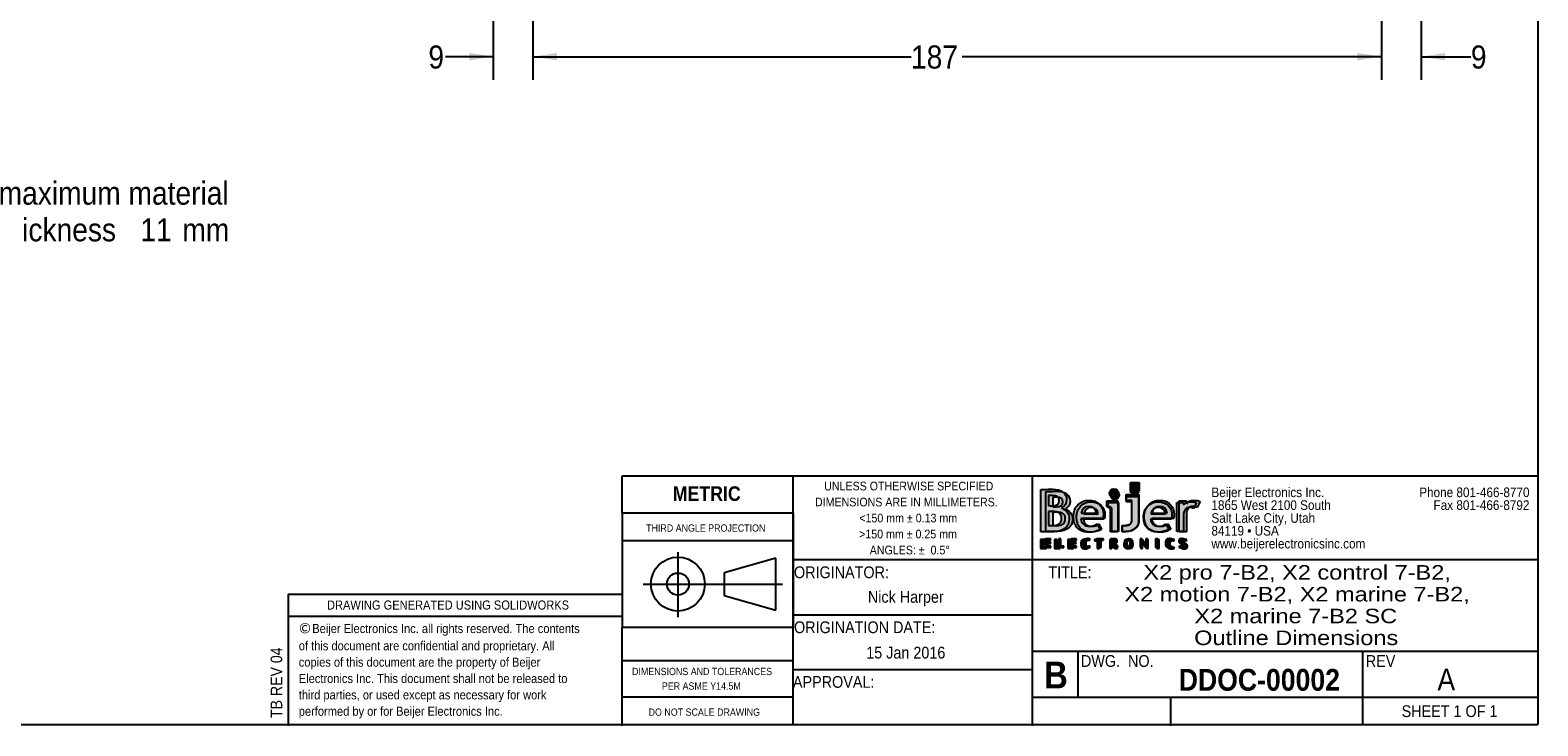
# Model space of a CAD drawing. Extents: x 3 to 428, y 3 to 275.
# Tile 25 of 41: x 220 to 428, y 3 to 99. Entities that reach past the tile are written whole.
import ezdxf

# ---------------------------------------------------------------- set-up
doc = ezdxf.new("R2010")
doc.units = 0
doc.linetypes.add('SLD-SOLID', pattern=[0])
doc.layers.get('0').update_dxf_attribs({"linetype": 'CONTINUOUS'})
for name, color, linetype in [('BORDER', 7, 'SLD-SOLID'), ('CROSSHATCH', 1, 'SLD-SOLID'), ('DIMENSION', 7, 'SLD-SOLID'), ('FORMAT', 7, 'SLD-SOLID'), ('RED', 242, 'SLD-SOLID'), ('TITLEBLOCK', 7, 'SLD-SOLID')]:
    doc.layers.add(name, color=color, linetype=linetype)
doc.styles.add('SLDTEXTSTYLE0', font='Gothic.ttf', dxfattribs={"width": 1.211397})
doc.styles.add('SLDTEXTSTYLE1', font='Gothic.ttf', dxfattribs={"width": 0.913})
doc.styles.add('SLDTEXTSTYLE2', font='calibri.ttf')
doc.styles.add('SLDTEXTSTYLE3', font='GOTHICB.TTF', dxfattribs={"width": 0.913})
doc.styles.add('SLDTEXTSTYLE4', font='Gothic.ttf', dxfattribs={"width": 0.913, "bigfont": 'bigfont'})
doc.dimstyles.new('SLDDIMSTYLE0', dxfattribs={"dimtxt": 3.175, "dimasz": 3.302, "dimexe": 0, "dimexo": 0.0625, "dimgap": 0.79375, "dimtad": 0, "dimtih": 1, "dimtoh": 1, "dimdec": 0, "dimlfac": 1.6, "dimrnd": 1e-09, "dimzin": 12, "dimdsep": 46, "dimtxsty": 'SLDTEXTSTYLE1', "dimsah": 1, "dimcen": 0.09, "dimadec": 0, "dimazin": 0, "dimtfac": 1, "dimtdec": 0, "dimtofl": 0, "dimtmove": 0, "dimatfit": 3, "dimfxl": 1, "dimtolj": 1, "dimtzin": 12, "dimarcsym": 0})
doc.dimstyles.new('SLDDIMSTYLE1', dxfattribs={"dimtxt": 3.175, "dimasz": 3.302, "dimexe": 0, "dimexo": 0.0625, "dimgap": 0.79375, "dimtad": 0, "dimtih": 1, "dimtoh": 1, "dimdec": 0, "dimlfac": 1.6, "dimrnd": 1e-09, "dimzin": 12, "dimdsep": 46, "dimtxsty": 'SLDTEXTSTYLE1', "dimsah": 1, "dimcen": 0.09, "dimadec": 0, "dimazin": 0, "dimtfac": 1, "dimtdec": 0, "dimtmove": 0, "dimatfit": 3, "dimfxl": 1, "dimtolj": 1, "dimtzin": 12, "dimarcsym": 0})
doc.dimstyles.new('SLDDIMSTYLE3', dxfattribs={"dimtxt": 3.175, "dimasz": 3.302, "dimexe": 0, "dimexo": 0.0625, "dimgap": 0.79375, "dimtad": 0, "dimtih": 1, "dimtoh": 1, "dimdec": 0, "dimlfac": 1.6, "dimrnd": 1e-09, "dimzin": 12, "dimdsep": 46, "dimtxsty": 'SLDTEXTSTYLE1', "dimsah": 1, "dimcen": 0.09, "dimadec": 0, "dimazin": 0, "dimtfac": 1, "dimtdec": 3, "dimtmove": 0, "dimatfit": 3, "dimfxl": 1, "dimtolj": 1, "dimtzin": 12, "dimarcsym": 0})

# ---------------------------------------------------------------- blocks, each defined once
blk = doc.blocks.new('BLOCK1')
at = {"linetype": 'Continuous'}
for points in [[(157.3, 133.4), (157.3, 126.1), (164.6, 126.1), (164.6, 133.4)], [(139.9, 90.7), (146.2, 90.7), (146.2, 117.4), (136.5, 117.4), (136.5, 112.3), (139.9, 112.3)], [(84.1, 82.8), (84.1, 84), (79.1, 84), (79.1, 76), (84.1, 76), (84.1, 77.2), (81.2, 77.2), (81.2, 79.6), (83.9, 79.6), (83.9, 80.7), (81.2, 80.7), (81.2, 82.8)], [(93.2, 77.2), (93.2, 84), (91.2, 84), (91.2, 76), (96, 76), (96, 77.2)], [(107.6, 82.8), (107.6, 84), (102.7, 84), (102.7, 76), (107.6, 76), (107.6, 77.2), (104.7, 77.2), (104.7, 79.6), (107.4, 79.6), (107.4, 80.7), (104.7, 80.7), (104.7, 82.8)], [(132.4, 82.8), (132.4, 84), (126, 84), (126, 82.8), (128.2, 82.8), (128.2, 76), (130.2, 76), (130.2, 82.8)], [(171.2, 79.1), (167.3, 84), (166.1, 84), (166.1, 76), (167.5, 76), (167.5, 80.9), (171.3, 76), (172.6, 76), (172.6, 84), (171.2, 84)], [(182.2, 76), (182.2, 84), (180.2, 84), (180.2, 76)]]:
    blk.add_hatch(color=7, dxfattribs=at).paths.add_polyline_path(points, flags=0)
h = blk.add_hatch(color=7, dxfattribs=at)
edge = h.paths.add_edge_path(flags=0)
edge.add_spline(control_points=[(90.5, 90.7), (94.4, 90.7), (97.7, 91.7), (100.2, 93.6)], knot_values=[8, 8, 8, 8, 9, 9, 9, 9], weights=[1, 1, 1, 1], degree=3, periodic=0)
edge.add_spline(control_points=[(100.2, 93.6), (102.7, 95.6), (103.9, 98.2), (103.9, 101.5)], knot_values=[7, 7, 7, 7, 8, 8, 8, 8], weights=[1, 1, 1, 1], degree=3, periodic=0)
edge.add_spline(control_points=[(103.9, 101.5), (103.9, 106.5), (101.7, 109.7), (97.1, 111.3)], knot_values=[6, 6, 6, 6, 7, 7, 7, 7], weights=[1, 1, 1, 1], degree=3, periodic=0)
edge.add_spline(control_points=[(97.1, 111.3), (100.2, 113), (101.7, 115.3), (101.7, 118.2)], knot_values=[5, 5, 5, 5, 6, 6, 6, 6], weights=[1, 1, 1, 1], degree=3, periodic=0)
edge.add_spline(control_points=[(101.7, 118.2), (101.7, 121.2), (100.7, 123.5), (98.5, 125.1)], knot_values=[4, 4, 4, 4, 5, 5, 5, 5], weights=[1, 1, 1, 1], degree=3, periodic=0)
edge.add_spline(control_points=[(98.5, 125.1), (96.4, 126.7), (93.4, 127.6), (89.6, 127.6)], knot_values=[3, 3, 3, 3, 4, 4, 4, 4], weights=[1, 1, 1, 1], degree=3, periodic=0)
edge.add_spline(control_points=[(89.6, 127.6), (87.6, 127.6), (84.2, 127.4), (79.3, 127.2)], knot_values=[2, 2, 2, 2, 3, 3, 3, 3], weights=[1, 1, 1, 1], degree=3, periodic=0)
edge.add_line((79.3, 127.2), (79.3, 90.7))
edge.add_line((79.3, 90.7), (90.5, 90.7))
edge = h.paths.add_edge_path(flags=0)
edge.add_spline(control_points=[(85.8, 108.2), (87.3, 108.3), (88.4, 108.3), (89, 108.3)], knot_values=[6, 6, 6, 6, 7, 7, 7, 7], weights=[1, 1, 1, 1], degree=3, periodic=0)
edge.add_spline(control_points=[(89, 108.3), (92.1, 108.3), (94.2, 107.8), (95.4, 106.9)], knot_values=[5, 5, 5, 5, 6, 6, 6, 6], weights=[1, 1, 1, 1], degree=3, periodic=0)
edge.add_spline(control_points=[(95.4, 106.9), (96.6, 105.9), (97.2, 104.4), (97.2, 102.3)], knot_values=[4, 4, 4, 4, 5, 5, 5, 5], weights=[1, 1, 1, 1], degree=3, periodic=0)
edge.add_spline(control_points=[(97.2, 102.3), (97.2, 100), (96.6, 98.4), (95.2, 97.4)], knot_values=[3, 3, 3, 3, 4, 4, 4, 4], weights=[1, 1, 1, 1], degree=3, periodic=0)
edge.add_spline(control_points=[(95.2, 97.4), (93.9, 96.5), (91.8, 96), (89, 96)], knot_values=[2, 2, 2, 2, 3, 3, 3, 3], weights=[1, 1, 1, 1], degree=3, periodic=0)
edge.add_spline(control_points=[(89, 96), (88.1, 96), (87.1, 96), (85.8, 96.1)], knot_values=[1, 1, 1, 1, 2, 2, 2, 2], weights=[1, 1, 1, 1], degree=3, periodic=0)
edge.add_line((85.8, 96.1), (85.8, 108.2))
edge = h.paths.add_edge_path(flags=0)
edge.add_spline(control_points=[(85.8, 122), (87.2, 122.1), (88.5, 122.1), (89.5, 122.1)], knot_values=[4, 4, 4, 4, 5, 5, 5, 5], weights=[1, 1, 1, 1], degree=3, periodic=0)
edge.add_spline(control_points=[(89.5, 122.1), (93.3, 122.1), (95.2, 120.7), (95.2, 117.9)], knot_values=[3, 3, 3, 3, 4, 4, 4, 4], weights=[1, 1, 1, 1], degree=3, periodic=0)
edge.add_spline(control_points=[(95.2, 117.9), (95.2, 114.8), (93.1, 113.2), (88.9, 113.2)], knot_values=[2, 2, 2, 2, 3, 3, 3, 3], weights=[1, 1, 1, 1], degree=3, periodic=0)
edge.add_spline(control_points=[(88.9, 113.2), (87.8, 113.2), (86.8, 113.2), (85.8, 113.3)], knot_values=[1, 1, 1, 1, 2, 2, 2, 2], weights=[1, 1, 1, 1], degree=3, periodic=0)
edge.add_line((85.8, 113.3), (85.8, 122))
h = blk.add_hatch(color=7, dxfattribs=at)
edge = h.paths.add_edge_path(flags=0)
edge.add_spline(control_points=[(149.8, 90.5), (154.8, 90.5), (158.5, 91.4), (160.9, 93.2), (163.3, 95), (164.5, 97.8), (164.5, 101.6)], knot_values=[0, 0, 0, 0, 1, 2, 3, 4, 4, 4, 4], weights=[1, 1, 1, 1, 1, 1, 1], degree=3, periodic=0)
edge.add_line((164.5, 101.6), (164.5, 122.9))
edge.add_line((164.5, 122.9), (153.5, 122.9))
edge.add_line((153.5, 122.9), (153.5, 117.8))
edge.add_line((153.5, 117.8), (158.3, 117.8))
edge.add_line((158.3, 117.8), (158.3, 101.5))
edge.add_spline(control_points=[(158.3, 101.5), (158.3, 99.5), (157.7, 98.1), (156.5, 97.3), (155.3, 96.5), (153.1, 96.1), (149.8, 96.1)], knot_values=[0, 0, 0, 0, 1, 2, 3, 4, 4, 4, 4], weights=[1, 1, 1, 1, 1, 1, 1], degree=3, periodic=0)
edge.add_line((149.8, 96.1), (149.8, 90.5))
h = blk.add_hatch(color=7, dxfattribs=at)
edge = h.paths.add_edge_path(flags=0)
edge.add_spline(control_points=[(133.1, 102.1), (133.5, 103.7), (133.7, 104.8), (133.7, 105.6)], knot_values=[12, 12, 12, 12, 13, 13, 13, 13], weights=[1, 1, 1, 1], degree=3, periodic=0)
edge.add_spline(control_points=[(133.7, 105.6), (133.7, 109.2), (132.5, 112.1), (130.2, 114.4)], knot_values=[11, 11, 11, 11, 12, 12, 12, 12], weights=[1, 1, 1, 1], degree=3, periodic=0)
edge.add_spline(control_points=[(130.2, 114.4), (127.8, 116.8), (124.7, 117.9), (120.8, 117.9)], knot_values=[10, 10, 10, 10, 11, 11, 11, 11], weights=[1, 1, 1, 1], degree=3, periodic=0)
edge.add_spline(control_points=[(120.8, 117.9), (117.2, 117.9), (114.1, 116.6), (111.4, 114)], knot_values=[9, 9, 9, 9, 10, 10, 10, 10], weights=[1, 1, 1, 1], degree=3, periodic=0)
edge.add_spline(control_points=[(111.4, 114), (108.9, 111.4), (107.6, 108), (107.6, 103.8)], knot_values=[8, 8, 8, 8, 9, 9, 9, 9], weights=[1, 1, 1, 1], degree=3, periodic=0)
edge.add_spline(control_points=[(107.6, 103.8), (107.6, 99.5), (108.7, 96.2), (111.1, 93.8)], knot_values=[7, 7, 7, 7, 8, 8, 8, 8], weights=[1, 1, 1, 1], degree=3, periodic=0)
edge.add_spline(control_points=[(111.1, 93.8), (113.5, 91.4), (116.7, 90.2), (120.8, 90.2)], knot_values=[6, 6, 6, 6, 7, 7, 7, 7], weights=[1, 1, 1, 1], degree=3, periodic=0)
edge.add_spline(control_points=[(120.8, 90.2), (125.1, 90.2), (128.4, 91.1), (130.6, 92.9)], knot_values=[5, 5, 5, 5, 6, 6, 6, 6], weights=[1, 1, 1, 1], degree=3, periodic=0)
edge.add_line((130.6, 92.9), (128.2, 97.6))
edge.add_spline(control_points=[(128.2, 97.6), (126.7, 96.2), (124.5, 95.4), (121.7, 95.4)], knot_values=[3, 3, 3, 3, 4, 4, 4, 4], weights=[1, 1, 1, 1], degree=3, periodic=0)
edge.add_spline(control_points=[(121.7, 95.4), (119.4, 95.4), (117.6, 96), (116.3, 97.2)], knot_values=[2, 2, 2, 2, 3, 3, 3, 3], weights=[1, 1, 1, 1], degree=3, periodic=0)
edge.add_spline(control_points=[(116.3, 97.2), (114.9, 98.4), (114.2, 100), (114.1, 102.1)], knot_values=[1, 1, 1, 1, 2, 2, 2, 2], weights=[1, 1, 1, 1], degree=3, periodic=0)
edge.add_line((114.1, 102.1), (133.1, 102.1))
edge = h.paths.add_edge_path(flags=0)
edge.add_spline(control_points=[(114.3, 106.8), (115.2, 110.7), (117.4, 112.7), (120.9, 112.7)], knot_values=[2, 2, 2, 2, 3, 3, 3, 3], weights=[1, 1, 1, 1], degree=3, periodic=0)
edge.add_spline(control_points=[(120.9, 112.7), (124.8, 112.7), (127, 110.7), (127.4, 106.8)], knot_values=[1, 1, 1, 1, 2, 2, 2, 2], weights=[1, 1, 1, 1], degree=3, periodic=0)
edge.add_line((127.4, 106.8), (114.3, 106.8))
h = blk.add_hatch(color=7, dxfattribs=at)
edge = h.paths.add_edge_path(flags=0)
edge.add_spline(control_points=[(194.7, 102.1), (195, 103.7), (195.2, 104.8), (195.2, 105.6)], knot_values=[12, 12, 12, 12, 13, 13, 13, 13], weights=[1, 1, 1, 1], degree=3, periodic=0)
edge.add_spline(control_points=[(195.2, 105.6), (195.2, 109.2), (194, 112.1), (191.7, 114.4)], knot_values=[11, 11, 11, 11, 12, 12, 12, 12], weights=[1, 1, 1, 1], degree=3, periodic=0)
edge.add_spline(control_points=[(191.7, 114.4), (189.3, 116.8), (186.2, 117.9), (182.3, 117.9)], knot_values=[10, 10, 10, 10, 11, 11, 11, 11], weights=[1, 1, 1, 1], degree=3, periodic=0)
edge.add_spline(control_points=[(182.3, 117.9), (178.7, 117.9), (175.6, 116.6), (173, 114)], knot_values=[9, 9, 9, 9, 10, 10, 10, 10], weights=[1, 1, 1, 1], degree=3, periodic=0)
edge.add_spline(control_points=[(173, 114), (170.4, 111.4), (169.1, 108), (169.1, 103.8)], knot_values=[8, 8, 8, 8, 9, 9, 9, 9], weights=[1, 1, 1, 1], degree=3, periodic=0)
edge.add_spline(control_points=[(169.1, 103.8), (169.1, 99.5), (170.2, 96.2), (172.6, 93.8)], knot_values=[7, 7, 7, 7, 8, 8, 8, 8], weights=[1, 1, 1, 1], degree=3, periodic=0)
edge.add_spline(control_points=[(172.6, 93.8), (175, 91.4), (178.2, 90.2), (182.3, 90.2)], knot_values=[6, 6, 6, 6, 7, 7, 7, 7], weights=[1, 1, 1, 1], degree=3, periodic=0)
edge.add_spline(control_points=[(182.3, 90.2), (186.6, 90.2), (189.9, 91.1), (192.1, 92.9)], knot_values=[5, 5, 5, 5, 6, 6, 6, 6], weights=[1, 1, 1, 1], degree=3, periodic=0)
edge.add_line((192.1, 92.9), (189.7, 97.6))
edge.add_spline(control_points=[(189.7, 97.6), (188.2, 96.2), (186, 95.4), (183.2, 95.4)], knot_values=[3, 3, 3, 3, 4, 4, 4, 4], weights=[1, 1, 1, 1], degree=3, periodic=0)
edge.add_spline(control_points=[(183.2, 95.4), (180.9, 95.4), (179.1, 96), (177.8, 97.2)], knot_values=[2, 2, 2, 2, 3, 3, 3, 3], weights=[1, 1, 1, 1], degree=3, periodic=0)
edge.add_spline(control_points=[(177.8, 97.2), (176.4, 98.4), (175.7, 100), (175.6, 102.1)], knot_values=[1, 1, 1, 1, 2, 2, 2, 2], weights=[1, 1, 1, 1], degree=3, periodic=0)
edge.add_line((175.6, 102.1), (194.7, 102.1))
edge = h.paths.add_edge_path(flags=0)
edge.add_spline(control_points=[(175.8, 106.8), (176.7, 110.7), (178.9, 112.7), (182.4, 112.7)], knot_values=[2, 2, 2, 2, 3, 3, 3, 3], weights=[1, 1, 1, 1], degree=3, periodic=0)
edge.add_spline(control_points=[(182.4, 112.7), (186.3, 112.7), (188.5, 110.7), (188.9, 106.8)], knot_values=[1, 1, 1, 1, 2, 2, 2, 2], weights=[1, 1, 1, 1], degree=3, periodic=0)
edge.add_line((188.9, 106.8), (175.8, 106.8))
h = blk.add_hatch(color=7, dxfattribs=at)
edge = h.paths.add_edge_path(flags=0)
edge.add_spline(control_points=[(217.6, 116.9), (216.5, 117.6), (214.9, 117.9), (212.8, 117.9), (209.9, 117.9), (207.5, 116.9), (205.8, 115)], knot_values=[0, 0, 0, 0, 1, 2, 3, 4, 4, 4, 4], weights=[1, 1, 1, 1, 1, 1, 1], degree=3, periodic=0)
edge.add_line((205.8, 115), (205.8, 117.4))
edge.add_line((205.8, 117.4), (199.6, 117.4))
edge.add_line((199.6, 117.4), (199.6, 90.7))
edge.add_line((199.6, 90.7), (205.8, 90.7))
edge.add_line((205.8, 90.7), (205.8, 105.9))
edge.add_spline(control_points=[(205.8, 105.9), (205.8, 107.8), (206.3, 109.4), (207.5, 110.7), (208.6, 112), (209.9, 112.7), (211.3, 112.7), (212.7, 112.7), (213.9, 112.3), (215, 111.6)], knot_values=[0, 0, 0, 0, 1, 2, 3, 4, 5, 6, 7, 7, 7, 7], weights=[1, 1, 1, 1, 1, 1, 1, 1, 1, 1], degree=3, periodic=0)
edge.add_line((215, 111.6), (217.6, 116.9))
h = blk.add_hatch(color=7, dxfattribs=at)
edge = h.paths.add_edge_path(flags=0)
edge.add_line((120.2, 76.4), (119.8, 77.4))
edge.add_spline(control_points=[(119.8, 77.4), (119.5, 77.3), (119, 77), (118.3, 77), (117, 77), (116.4, 78.5), (116.4, 80), (116.4, 81.3), (116.9, 82.9), (118.5, 82.9), (119, 82.9), (119.5, 82.7), (119.8, 82.6)], knot_values=[0, 0, 0, 0, 1, 2, 3, 4, 5, 6, 7, 8, 9, 10, 10, 10, 10], weights=[1, 1, 1, 1, 1, 1, 1, 1, 1, 1, 1, 1, 1], degree=3, periodic=0)
edge.add_line((119.8, 82.6), (120.2, 83.7))
edge.add_spline(control_points=[(120.2, 83.7), (119.7, 84), (119, 84.1), (118.1, 84.1), (115.6, 84.1), (114.1, 82.3), (114.1, 80), (114.1, 78.1), (115.1, 75.8), (117.9, 75.8), (118.9, 75.8), (119.7, 76.1), (120.2, 76.4)], knot_values=[0, 0, 0, 0, 1, 2, 3, 4, 5, 6, 7, 8, 9, 10, 10, 10, 10], weights=[1, 1, 1, 1, 1, 1, 1, 1, 1, 1, 1, 1, 1], degree=3, periodic=0)
h = blk.add_hatch(color=7, dxfattribs=at)
edge = h.paths.add_edge_path(flags=0)
edge.add_line((145.8, 76), (143.3, 79.9))
edge.add_spline(control_points=[(143.3, 79.9), (144.3, 80.2), (145, 81), (145, 82), (145, 82.9), (144.5, 83.5), (143.9, 83.7), (143.3, 84), (142.7, 84), (141.6, 84)], knot_values=[0, 0, 0, 0, 1, 2, 3, 4, 5, 6, 7, 7, 7, 7], weights=[1, 1, 1, 1, 1, 1, 1, 1, 1, 1], degree=3, periodic=0)
edge.add_line((141.6, 84), (139.1, 84))
edge.add_line((139.1, 84), (139.1, 76))
edge.add_line((139.1, 76), (141.1, 76))
edge.add_line((141.1, 76), (141.1, 79.4))
edge.add_line((141.1, 79.4), (141.6, 79.4))
edge.add_line((141.6, 79.4), (143.5, 76))
edge.add_line((143.5, 76), (145.8, 76))
edge = h.paths.add_edge_path(flags=0)
edge.add_line((141.1, 82.9), (141.5, 82.9))
edge.add_spline(control_points=[(141.5, 82.9), (142.2, 82.9), (143, 82.9), (143, 81.7), (143, 80.3), (142, 80.4), (141.5, 80.4)], knot_values=[0, 0, 0, 0, 1, 2, 3, 4, 4, 4, 4], weights=[1, 1, 1, 1, 1, 1, 1], degree=3, periodic=0)
edge.add_line((141.5, 80.4), (141.1, 80.4))
edge.add_line((141.1, 80.4), (141.1, 82.9))
h = blk.add_hatch(color=7, dxfattribs=at)
edge = h.paths.add_edge_path(flags=0)
edge.add_line((151.7, 80), (151.7, 80))
edge.add_spline(control_points=[(151.7, 80), (151.7, 77.6), (152.9, 75.8), (155.3, 75.8), (157.7, 75.8), (159.1, 77.6), (159.1, 80.1), (159.1, 83.1), (157.2, 84.1), (155.4, 84.1), (153.3, 84.1), (151.7, 82.6), (151.7, 80)], knot_values=[0, 0, 0, 0, 1, 2, 3, 4, 5, 6, 7, 8, 9, 10, 10, 10, 10], weights=[1, 1, 1, 1, 1, 1, 1, 1, 1, 1, 1, 1, 1], degree=3, periodic=0)
edge = h.paths.add_edge_path(flags=0)
edge.add_line((153.9, 79.9), (153.9, 79.9))
edge.add_spline(control_points=[(153.9, 79.9), (153.9, 82.2), (154.4, 83), (155.4, 83), (156.5, 83), (156.8, 81.9), (156.8, 80), (156.8, 77.5), (156, 77), (155.3, 77), (154.4, 77), (153.9, 77.9), (153.9, 79.9)], knot_values=[0, 0, 0, 0, 1, 2, 3, 4, 5, 6, 7, 8, 9, 10, 10, 10, 10], weights=[1, 1, 1, 1, 1, 1, 1, 1, 1, 1, 1, 1, 1], degree=3, periodic=0)
h = blk.add_hatch(color=7, dxfattribs=at)
edge = h.paths.add_edge_path(flags=0)
edge.add_line((195.4, 76.4), (194.9, 77.4))
edge.add_spline(control_points=[(194.9, 77.4), (194.6, 77.3), (194.1, 77), (193.5, 77), (192.2, 77), (191.5, 78.5), (191.5, 80), (191.5, 81.3), (192.1, 82.9), (193.6, 82.9), (194.1, 82.9), (194.6, 82.7), (194.9, 82.6)], knot_values=[0, 0, 0, 0, 1, 2, 3, 4, 5, 6, 7, 8, 9, 10, 10, 10, 10], weights=[1, 1, 1, 1, 1, 1, 1, 1, 1, 1, 1, 1, 1], degree=3, periodic=0)
edge.add_line((194.9, 82.6), (195.3, 83.7))
edge.add_spline(control_points=[(195.3, 83.7), (194.8, 84), (194.1, 84.1), (193.3, 84.1), (190.7, 84.1), (189.2, 82.3), (189.2, 80), (189.2, 78.1), (190.3, 75.8), (193, 75.8), (194, 75.8), (194.8, 76.1), (195.4, 76.4)], knot_values=[0, 0, 0, 0, 1, 2, 3, 4, 5, 6, 7, 8, 9, 10, 10, 10, 10], weights=[1, 1, 1, 1, 1, 1, 1, 1, 1, 1, 1, 1, 1], degree=3, periodic=0)
h = blk.add_hatch(color=7, dxfattribs=at)
edge = h.paths.add_edge_path(flags=0)
edge.add_line((204.8, 80.7), (204.3, 81.1))
edge.add_spline(control_points=[(204.3, 81.1), (203.6, 81.6), (203.3, 81.8), (203.3, 82.2), (203.3, 82.7), (203.7, 83), (204.4, 83), (204.9, 83), (205.3, 82.8), (205.8, 82.7)], knot_values=[0, 0, 0, 0, 1, 2, 3, 4, 5, 6, 7, 7, 7, 7], weights=[1, 1, 1, 1, 1, 1, 1, 1, 1, 1], degree=3, periodic=0)
edge.add_line((205.8, 82.7), (206.2, 83.8))
edge.add_spline(control_points=[(206.2, 83.8), (205.7, 83.9), (205.1, 84.1), (204.3, 84.1), (202.7, 84.1), (201.5, 83.2), (201.5, 81.9), (201.5, 80.7), (202.3, 80), (203.3, 79.4)], knot_values=[0, 0, 0, 0, 1, 2, 3, 4, 5, 6, 7, 7, 7, 7], weights=[1, 1, 1, 1, 1, 1, 1, 1, 1, 1], degree=3, periodic=0)
edge.add_line((203.3, 79.4), (203.8, 79))
edge.add_spline(control_points=[(203.8, 79), (204.5, 78.5), (204.8, 78.3), (204.8, 77.8), (204.8, 77.4), (204.4, 77), (203.7, 77), (203.1, 77), (202.6, 77.2), (202.1, 77.5)], knot_values=[0, 0, 0, 0, 1, 2, 3, 4, 5, 6, 7, 7, 7, 7], weights=[1, 1, 1, 1, 1, 1, 1, 1, 1, 1], degree=3, periodic=0)
edge.add_line((202.1, 77.5), (201.6, 76.4))
edge.add_spline(control_points=[(201.6, 76.4), (202.2, 76.1), (202.9, 75.8), (203.8, 75.8), (205.6, 75.8), (206.6, 76.9), (206.6, 78.2), (206.6, 79.4), (205.8, 80.1), (204.8, 80.7)], knot_values=[0, 0, 0, 0, 1, 2, 3, 4, 5, 6, 7, 7, 7, 7], weights=[1, 1, 1, 1, 1, 1, 1, 1, 1, 1], degree=3, periodic=0)
at = {"layer": 'RED'}
h = blk.add_hatch(color=256, dxfattribs=at)
edge = h.paths.add_edge_path(flags=0)
edge.add_arc((142.8, 124), 3.95, 0, 360)
at = {"layer": 'CROSSHATCH'}
blk.add_circle((142.8, 124), 3.95, dxfattribs=at)
at = {"layer": 'DIMENSION'}
for p, q in [((157.3, 133.4), (164.6, 133.4)), ((157.3, 126.1), (157.3, 133.4)), ((164.6, 133.4), (164.6, 126.1)), ((79.3, 90.7), (79.3, 127.2)), ((85.8, 122), (85.8, 113.3)), ((153.5, 117.8), (153.5, 122.9)), ((153.5, 122.9), (164.5, 122.9)), ((164.6, 126.1), (157.3, 126.1)), ((164.5, 122.9), (164.5, 101.6)), ((85.8, 108.2), (85.8, 96.1)), ((114.3, 106.8), (127.4, 106.8)), ((136.5, 112.3), (136.5, 117.4)), ((136.5, 117.4), (146.2, 117.4)), ((139.9, 112.3), (136.5, 112.3)), ((139.9, 90.7), (139.9, 112.3)), ((146.2, 117.4), (146.2, 90.7)), ((158.3, 117.8), (153.5, 117.8)), ((158.3, 101.5), (158.3, 117.8)), ((175.8, 106.8), (188.9, 106.8)), ((199.6, 90.7), (199.6, 117.4)), ((199.6, 117.4), (205.8, 117.4)), ((205.8, 117.4), (205.8, 115)), ((205.8, 105.9), (205.8, 90.7)), ((217.6, 116.9), (215, 111.6)), ((133.1, 102.1), (114.1, 102.1)), ((128.2, 97.6), (130.6, 92.9)), ((149.8, 90.5), (149.8, 96.1)), ((194.7, 102.1), (175.6, 102.1)), ((189.7, 97.6), (192.1, 92.9)), ((79.1, 84), (79.1, 76)), ((84.1, 84), (79.1, 84)), ((90.5, 90.7), (79.3, 90.7)), ((81.2, 80.7), (81.2, 82.8)), ((81.2, 82.8), (84.1, 82.8)), ((83.9, 80.7), (81.2, 80.7)), ((81.2, 77.2), (81.2, 79.6)), ((81.2, 79.6), (83.9, 79.6)), ((83.9, 79.6), (83.9, 80.7)), ((84.1, 82.8), (84.1, 84)), ((91.2, 84), (91.2, 76)), ((93.2, 84), (91.2, 84)), ((93.2, 77.2), (93.2, 84)), ((102.7, 84), (102.7, 76)), ((107.6, 84), (102.7, 84)), ((104.7, 80.7), (104.7, 82.8)), ((104.7, 82.8), (107.6, 82.8)), ((107.4, 80.7), (104.7, 80.7)), ((104.7, 77.2), (104.7, 79.6)), ((104.7, 79.6), (107.4, 79.6)), ((107.4, 79.6), (107.4, 80.7)), ((107.6, 82.8), (107.6, 84)), ((119.8, 82.6), (120.2, 83.7)), ((126, 84), (126, 82.8)), ((132.4, 84), (126, 84)), ((126, 82.8), (128.2, 82.8)), ((128.2, 82.8), (128.2, 76)), ((130.2, 76), (130.2, 82.8)), ((130.2, 82.8), (132.4, 82.8)), ((132.4, 82.8), (132.4, 84)), ((139.1, 84), (139.1, 76)), ((141.6, 84), (139.1, 84)), ((146.2, 90.7), (139.9, 90.7)), ((141.1, 80.4), (141.1, 82.9)), ((141.1, 82.9), (141.5, 82.9)), ((141.5, 80.4), (141.1, 80.4)), ((141.1, 76), (141.1, 79.4)), ((141.1, 79.4), (141.6, 79.4)), ((141.6, 79.4), (143.5, 76)), ((145.8, 76), (143.3, 79.9)), ((151.7, 80), (151.7, 80)), ((153.9, 79.9), (153.9, 79.9)), ((166.1, 84), (166.1, 76)), ((167.3, 84), (166.1, 84)), ((171.2, 79.1), (167.3, 84)), ((167.5, 76), (167.5, 80.9)), ((167.5, 80.9), (171.3, 76)), ((172.6, 84), (171.2, 84)), ((171.2, 84), (171.2, 79.1)), ((172.6, 76), (172.6, 84)), ((180.2, 84), (180.2, 76)), ((182.2, 84), (180.2, 84)), ((182.2, 76), (182.2, 84)), ((194.9, 82.6), (195.3, 83.7)), ((205.8, 90.7), (199.6, 90.7)), ((203.3, 79.4), (203.8, 79)), ((204.8, 80.7), (204.3, 81.1)), ((205.8, 82.7), (206.2, 83.8)), ((79.1, 76), (84.1, 76)), ((84.1, 77.2), (81.2, 77.2)), ((84.1, 76), (84.1, 77.2)), ((91.2, 76), (96, 76)), ((96, 77.2), (93.2, 77.2)), ((96, 76), (96, 77.2)), ((102.7, 76), (107.6, 76)), ((107.6, 77.2), (104.7, 77.2)), ((107.6, 76), (107.6, 77.2)), ((120.2, 76.4), (119.8, 77.4)), ((128.2, 76), (130.2, 76)), ((139.1, 76), (141.1, 76)), ((143.5, 76), (145.8, 76)), ((166.1, 76), (167.5, 76)), ((171.3, 76), (172.6, 76)), ((180.2, 76), (182.2, 76)), ((195.4, 76.4), (194.9, 77.4)), ((202.1, 77.5), (201.6, 76.4))]:
    blk.add_line(p, q, dxfattribs=at)
at = {"layer": 'DIMENSION', "color": 179}
for p, q in [((79.3, 90.7), (79.3, 127.2)), ((85.8, 122), (85.8, 113.3)), ((85.8, 108.2), (85.8, 96.1)), ((114.3, 106.8), (127.4, 106.8)), ((175.8, 106.8), (188.9, 106.8)), ((133.1, 102.1), (114.1, 102.1)), ((128.2, 97.6), (130.6, 92.9)), ((194.7, 102.1), (175.6, 102.1)), ((189.7, 97.6), (192.1, 92.9)), ((90.5, 90.7), (79.3, 90.7))]:
    blk.add_line(p, q, dxfattribs=at)
for points in [[(79.3, 127.2), (84.2, 127.4), (87.6, 127.6), (89.6, 127.6)], [(89.5, 122.1), (88.5, 122.1), (87.2, 122.1), (85.8, 122)], [(88.9, 113.2), (93.1, 113.2), (95.2, 114.8), (95.2, 117.9)], [(95.2, 117.9), (95.2, 120.7), (93.3, 122.1), (89.5, 122.1)], [(89.6, 127.6), (93.4, 127.6), (96.4, 126.7), (98.5, 125.1)], [(101.7, 118.2), (101.7, 115.3), (100.2, 113), (97.1, 111.3)], [(98.5, 125.1), (100.7, 123.5), (101.7, 121.2), (101.7, 118.2)], [(85.8, 113.3), (86.8, 113.2), (87.8, 113.2), (88.9, 113.2)], [(89, 108.3), (88.4, 108.3), (87.3, 108.3), (85.8, 108.2)], [(95.4, 106.9), (94.2, 107.8), (92.1, 108.3), (89, 108.3)], [(97.2, 102.3), (97.2, 104.4), (96.6, 105.9), (95.4, 106.9)], [(97.1, 111.3), (101.7, 109.7), (103.9, 106.5), (103.9, 101.5)], [(107.6, 103.8), (107.6, 108), (108.9, 111.4), (111.4, 114)], [(111.4, 114), (114.1, 116.6), (117.2, 117.9), (120.8, 117.9)], [(120.9, 112.7), (117.4, 112.7), (115.2, 110.7), (114.3, 106.8)], [(120.8, 117.9), (124.7, 117.9), (127.8, 116.8), (130.2, 114.4)], [(127.4, 106.8), (127, 110.7), (124.8, 112.7), (120.9, 112.7)], [(130.2, 114.4), (132.5, 112.1), (133.7, 109.2), (133.7, 105.6)], [(133.7, 105.6), (133.7, 104.8), (133.5, 103.7), (133.1, 102.1)], [(169.1, 103.8), (169.1, 108), (170.4, 111.4), (173, 114)], [(173, 114), (175.6, 116.6), (178.7, 117.9), (182.3, 117.9)], [(182.4, 112.7), (178.9, 112.7), (176.7, 110.7), (175.8, 106.8)], [(182.3, 117.9), (186.2, 117.9), (189.3, 116.8), (191.7, 114.4)], [(188.9, 106.8), (188.5, 110.7), (186.3, 112.7), (182.4, 112.7)], [(191.7, 114.4), (194, 112.1), (195.2, 109.2), (195.2, 105.6)], [(195.2, 105.6), (195.2, 104.8), (195, 103.7), (194.7, 102.1)], [(85.8, 96.1), (87.1, 96), (88.1, 96), (89, 96)], [(89, 96), (91.8, 96), (93.9, 96.5), (95.2, 97.4)], [(100.2, 93.6), (97.7, 91.7), (94.4, 90.7), (90.5, 90.7)], [(95.2, 97.4), (96.6, 98.4), (97.2, 100), (97.2, 102.3)], [(103.9, 101.5), (103.9, 98.2), (102.7, 95.6), (100.2, 93.6)], [(111.1, 93.8), (108.7, 96.2), (107.6, 99.5), (107.6, 103.8)], [(120.8, 90.2), (116.7, 90.2), (113.5, 91.4), (111.1, 93.8)], [(114.1, 102.1), (114.2, 100), (114.9, 98.4), (116.3, 97.2)], [(116.3, 97.2), (117.6, 96), (119.4, 95.4), (121.7, 95.4)], [(130.6, 92.9), (128.4, 91.1), (125.1, 90.2), (120.8, 90.2)], [(121.7, 95.4), (124.5, 95.4), (126.7, 96.2), (128.2, 97.6)], [(172.6, 93.8), (170.2, 96.2), (169.1, 99.5), (169.1, 103.8)], [(182.3, 90.2), (178.2, 90.2), (175, 91.4), (172.6, 93.8)], [(175.6, 102.1), (175.7, 100), (176.4, 98.4), (177.8, 97.2)], [(177.8, 97.2), (179.1, 96), (180.9, 95.4), (183.2, 95.4)], [(192.1, 92.9), (189.9, 91.1), (186.6, 90.2), (182.3, 90.2)], [(183.2, 95.4), (186, 95.4), (188.2, 96.2), (189.7, 97.6)]]:
    blk.add_open_spline(points, degree=3, dxfattribs=at)
at = {"layer": 'DIMENSION'}
for points in [[(205.8, 115), (207.5, 116.9), (209.9, 117.9), (212.8, 117.9), (214.9, 117.9), (216.5, 117.6), (217.6, 116.9)], [(215, 111.6), (213.9, 112.3), (212.7, 112.7), (211.3, 112.7), (209.9, 112.7), (208.6, 112), (207.5, 110.7), (206.3, 109.4), (205.8, 107.8), (205.8, 105.9)], [(164.5, 101.6), (164.5, 97.8), (163.3, 95), (160.9, 93.2), (158.5, 91.4), (154.8, 90.5), (149.8, 90.5)], [(149.8, 96.1), (153.1, 96.1), (155.3, 96.5), (156.5, 97.3), (157.7, 98.1), (158.3, 99.5), (158.3, 101.5)], [(120.2, 83.7), (119.7, 84), (119, 84.1), (118.1, 84.1), (115.6, 84.1), (114.1, 82.3), (114.1, 80), (114.1, 78.1), (115.1, 75.8), (117.9, 75.8), (118.9, 75.8), (119.7, 76.1), (120.2, 76.4)], [(119.8, 77.4), (119.5, 77.3), (119, 77), (118.3, 77), (117, 77), (116.4, 78.5), (116.4, 80), (116.4, 81.3), (116.9, 82.9), (118.5, 82.9), (119, 82.9), (119.5, 82.7), (119.8, 82.6)], [(141.5, 82.9), (142.2, 82.9), (143, 82.9), (143, 81.7), (143, 80.3), (142, 80.4), (141.5, 80.4)], [(143.3, 79.9), (144.3, 80.2), (145, 81), (145, 82), (145, 82.9), (144.5, 83.5), (143.9, 83.7), (143.3, 84), (142.7, 84), (141.6, 84)], [(151.7, 80), (151.7, 77.6), (152.9, 75.8), (155.3, 75.8), (157.7, 75.8), (159.1, 77.6), (159.1, 80.1), (159.1, 83.1), (157.2, 84.1), (155.4, 84.1), (153.3, 84.1), (151.7, 82.6), (151.7, 80)], [(153.9, 79.9), (153.9, 82.2), (154.4, 83), (155.4, 83), (156.5, 83), (156.8, 81.9), (156.8, 80), (156.8, 77.5), (156, 77), (155.3, 77), (154.4, 77), (153.9, 77.9), (153.9, 79.9)], [(195.3, 83.7), (194.8, 84), (194.1, 84.1), (193.3, 84.1), (190.7, 84.1), (189.2, 82.3), (189.2, 80), (189.2, 78.1), (190.3, 75.8), (193, 75.8), (194, 75.8), (194.8, 76.1), (195.4, 76.4)], [(194.9, 77.4), (194.6, 77.3), (194.1, 77), (193.5, 77), (192.2, 77), (191.5, 78.5), (191.5, 80), (191.5, 81.3), (192.1, 82.9), (193.6, 82.9), (194.1, 82.9), (194.6, 82.7), (194.9, 82.6)], [(206.2, 83.8), (205.7, 83.9), (205.1, 84.1), (204.3, 84.1), (202.7, 84.1), (201.5, 83.2), (201.5, 81.9), (201.5, 80.7), (202.3, 80), (203.3, 79.4)], [(201.6, 76.4), (202.2, 76.1), (202.9, 75.8), (203.8, 75.8), (205.6, 75.8), (206.6, 76.9), (206.6, 78.2), (206.6, 79.4), (205.8, 80.1), (204.8, 80.7)], [(203.8, 79), (204.5, 78.5), (204.8, 78.3), (204.8, 77.8), (204.8, 77.4), (204.4, 77), (203.7, 77), (203.1, 77), (202.6, 77.2), (202.1, 77.5)], [(204.3, 81.1), (203.6, 81.6), (203.3, 81.8), (203.3, 82.2), (203.3, 82.7), (203.7, 83), (204.4, 83), (204.9, 83), (205.3, 82.8), (205.8, 82.7)]]:
    blk.add_open_spline(points, degree=3, dxfattribs=at)
blk = doc.blocks.new('BEIJERLOGO1')
at = {"color": 7, "linetype": 'Continuous', "xscale": 0.18, "yscale": 0.18, "zscale": 0.18}
blk.add_blockref('BLOCK1', (61.05, -20.32), dxfattribs=at)
blk = doc.blocks.new('SW_NOTE_0')
at = {"layer": 'TITLEBLOCK', "color": 0, "char_height": 2, "attachment_point": 2, "style": 'SLDTEXTSTYLE0'}
for s, insert in [('X2 pro 7-B2, X2 control 7-B2,', (23.34, 2.55)), ('X2 motion 7-B2, X2 marine 7-B2,', (23.33, -0.45)), ('X2 marine 7-B2 SC', (23.15, -3.45)), ('Outline Dimensions', (23.21, -6.45))]:
    blk.add_mtext(s, dxfattribs=dict(at, insert=insert))
blk = doc.blocks.new('SW_NOTE_1')
at = {"layer": 'TITLEBLOCK', "color": 0, "char_height": 1, "attachment_point": 2, "style": 'SLDTEXTSTYLE1'}
for s, insert in [('DIMENSIONS AND TOLERANCES ', (10.02, 1.28)), ('PER ASME Y14.5M ', (9.92, -0.72))]:
    blk.add_mtext(s, dxfattribs=dict(at, insert=insert))
blk = doc.blocks.new('SW_NOTE_2')
at = {"layer": 'TITLEBLOCK', "color": 0, "char_height": 1.2, "attachment_point": 2, "style": 'SLDTEXTSTYLE1'}
for s, insert in [('UNLESS OTHERWISE SPECIFIED ', (11.36, 1.53)), ('DIMENSIONS ARE IN MILLIMETERS.', (11.03, -0.67)), ('  <150 mm ± 0.13 mm', (10.88, -2.87)), ('  >150 mm ± 0.25 mm', (10.85, -5.07)), ('  ANGLES: ±  0.5° ', (11.08, -7.27))]:
    blk.add_mtext(s, dxfattribs=dict(at, insert=insert))
blk = doc.blocks.new('SW_NOTE_3')
at = {"layer": 'TITLEBLOCK', "color": 0, "attachment_point": 1}
for s, insert, char_height, style in [('©', (0, 1.76), 1.32, 'SLDTEXTSTYLE2'), (' Beijer Electronics Inc. all rights reserved. The contents ', (1.43, 1.72), 1.25, 'SLDTEXTSTYLE1'), ('of this document are confidential and proprietary. All ', (0, -0.65), 1.25, 'SLDTEXTSTYLE1'), ('copies of this document are the property of Beijer ', (0, -2.9), 1.25, 'SLDTEXTSTYLE1'), ('Electronics Inc. This document shall not be released to ', (0, -5.15), 1.25, 'SLDTEXTSTYLE1'), ('third parties, or used except as necessary for work ', (0, -7.4), 1.25, 'SLDTEXTSTYLE1'), ('performed by or for Beijer Electronics Inc.', (0, -9.65), 1.25, 'SLDTEXTSTYLE1')]:
    blk.add_mtext(s, dxfattribs=dict(at, insert=insert, char_height=char_height, style=style))
blk = doc.blocks.new('SW_NOTE_4')
at = {"layer": 'TITLEBLOCK', "color": 0, "char_height": 1.3229, "attachment_point": 3, "style": 'SLDTEXTSTYLE1'}
for s, insert in [('Phone 801-466-8770', (16.62, 1.69)), (' Fax 801-466-8792', (16.61, -0.07))]:
    blk.add_mtext(s, dxfattribs=dict(at, insert=insert))
blk = doc.blocks.new('SW_NOTE_5')
at = {"layer": 'TITLEBLOCK', "color": 0, "char_height": 1.3229, "attachment_point": 1}
for s, insert, style in [('1865 West 2100 South', (0, -0.07), 'SLDTEXTSTYLE1'), ('Beijer Electronics Inc.', (0, 1.69), 'SLDTEXTSTYLE1'), ('Salt Lake City, Utah', (0, -1.84), 'SLDTEXTSTYLE1'), ('84119 • USA', (0, -3.6), 'SLDTEXTSTYLE4'), ('www.beijerelectronicsinc.com', (0, -5.37), 'SLDTEXTSTYLE1')]:
    blk.add_mtext(s, dxfattribs=dict(at, insert=insert, style=style))
blk = doc.blocks.new('_D_2')
at = {"layer": 'DIMENSION'}
for p, q in [((215.94, 76.72), (209.59, 76.72)), ((209.59, 76.72), (209.59, 70.23)), ((191.72, 70.23), (212.76, 70.23)), ((197.89, 63.1), (212.76, 63.1)), ((209.59, 63.1), (209.59, 56.75))]:
    blk.add_line(p, q, dxfattribs=at)
for points in [[(209.59, 70.23), (210.09, 73.54), (209.08, 73.54)], [(209.59, 63.1), (209.08, 59.8), (210.09, 59.8)]]:
    blk.add_solid(points, dxfattribs=at)
at = {"layer": 'DIMENSION', "char_height": 3.175, "attachment_point": 1, "style": 'SLDTEXTSTYLE1'}
for s, insert in [('maximum material', (215.94, 78.26)), ('thickness ', (215.94, 73.22)), ('11', (235.45, 73.22)), (' mm', (240.15, 73.22))]:
    blk.add_mtext(s, dxfattribs=dict(at, insert=insert))
blk = doc.blocks.new('_D_5')
at = {"layer": 'DIMENSION'}
for p, q in [((289.47, 177.38), (289.47, 92.27)), ((406.27, 177.38), (406.27, 92.27)), ((289.47, 95.44), (341.52, 95.44)), ((406.27, 95.44), (348.56, 95.44))]:
    blk.add_line(p, q, dxfattribs=at)
for points in [[(289.47, 95.44), (292.78, 94.93), (292.78, 95.95)], [(406.27, 95.44), (402.97, 95.95), (402.97, 94.93)]]:
    blk.add_solid(points, dxfattribs=at)
at = {"layer": 'DIMENSION', "insert": (341.52, 96.98), "char_height": 3.175, "attachment_point": 1, "style": 'SLDTEXTSTYLE1'}
blk.add_mtext('187', dxfattribs=at)
blk = doc.blocks.new('_D_6')
at = {"layer": 'DIMENSION'}
for p, q in [((289.47, 177.38), (289.47, 92.27)), ((284.02, 118.18), (284.02, 92.27)), ((284.02, 95.44), (277.44, 95.44)), ((289.47, 95.44), (295.82, 95.44))]:
    blk.add_line(p, q, dxfattribs=at)
for points in [[(284.02, 95.44), (280.72, 95.95), (280.72, 94.93)], [(289.47, 95.44), (292.78, 94.93), (292.78, 95.95)]]:
    blk.add_solid(points, dxfattribs=at)
at = {"layer": 'DIMENSION', "insert": (275.09, 96.98), "char_height": 3.17, "attachment_point": 1, "style": 'SLDTEXTSTYLE1'}
blk.add_mtext('9', dxfattribs=at)
blk = doc.blocks.new('_D_10')
at = {"layer": 'DIMENSION'}
for p, q in [((411.73, 118.18), (411.73, 92.27)), ((406.27, 114.43), (406.27, 92.27)), ((406.27, 95.44), (399.92, 95.44)), ((411.73, 95.44), (418.59, 95.44))]:
    blk.add_line(p, q, dxfattribs=at)
for points in [[(406.27, 95.44), (402.97, 95.95), (402.97, 94.93)], [(411.73, 95.44), (415.03, 94.93), (415.03, 95.95)]]:
    blk.add_solid(points, dxfattribs=at)
at = {"layer": 'DIMENSION', "insert": (418.59, 96.98), "char_height": 3.17, "attachment_point": 1, "style": 'SLDTEXTSTYLE1'}
blk.add_mtext('9', dxfattribs=at)

msp = doc.modelspace()

# ---------------------------------------------------------------- linework, layer by layer
at = {"layer": 'BORDER', "color": 7}
for p in [(427.8, 275.2), (3.5, 3.61)]:
    msp.add_line(p, (427.8, 3.61), dxfattribs=at)
at = {"layer": 'BORDER'}
for p, q in [((309.43, 27.29), (309.43, 18.37)), ((304.66, 22.91), (323.85, 22.91))]:
    msp.add_line(p, q, dxfattribs=at)
at = {"layer": 'TITLEBLOCK'}
for p, q in [((301.78, 32.7), (301.78, 37.8)), ((301.78, 37.8), (325.28, 37.8)), ((325.28, 37.8), (427.66, 37.8)), ((325.28, 3.5), (325.28, 37.8)), ((358.19, 37.8), (358.19, 3.42)), ((358.19, 26.27), (427.66, 26.27)), ((325.28, 18.67), (358.19, 18.67)), ((358.19, 13.67), (427.66, 13.67)), ((364.49, 13.67), (364.49, 7.37)), ((403.66, 13.67), (403.66, 7.37)), ((325.28, 11.17), (358.19, 11.17)), ((358.19, 7.37), (427.66, 7.37)), ((377.24, 7.37), (377.24, 3.42)), ((403.66, 7.37), (403.66, 3.5))]:
    msp.add_line(p, q, dxfattribs=at)
at = {"layer": 'TITLEBLOCK', "color": 7}
for p, q in [((301.78, 32.7), (325.28, 32.7)), ((301.78, 32.7), (301.78, 17)), ((325.28, 32.7), (325.28, 17)), ((301.78, 28.9), (325.28, 28.9)), ((322.91, 26.48), (315.79, 24.46)), ((322.91, 19.34), (322.91, 26.48)), ((325.28, 26.27), (358.19, 26.27)), ((315.79, 24.46), (315.79, 21.35)), ((255.79, 21.51), (255.79, 3.42)), ((255.79, 21.51), (301.78, 21.51)), ((315.79, 21.35), (322.91, 19.34)), ((255.79, 18.51), (301.78, 18.51)), ((301.78, 17), (325.28, 17)), ((301.78, 3.42), (301.78, 16.95)), ((325.28, 12.36), (301.78, 12.36)), ((325.28, 7.37), (301.78, 7.37))]:
    msp.add_line(p, q, dxfattribs=at)
for radius in [3.71, 1.52]:
    msp.add_circle((309.43, 22.91), radius, dxfattribs=at)

# ---------------------------------------------------------------- block references
at = {"color": 7, "linetype": 'Continuous'}
for name, p, xscale, yscale, zscale in [('BEIJERLOGO1', (293.11, 33.63), 0.88, 0.88, 0.88), ('BLOCK1', (348.16, 16.54), 0.15, 0.15, 0.15)]:
    msp.add_blockref(name, p, dxfattribs=dict(at, xscale=xscale, yscale=yscale, zscale=zscale))
at = {"layer": 'TITLEBLOCK'}
for name, p in [('SW_NOTE_2', (329.85, 35.46)), ('SW_NOTE_5', (382.87, 34.5)), ('SW_NOTE_4', (410.03, 34.5)), ('SW_NOTE_0', (371.33, 22.97)), ('SW_NOTE_3', (257.25, 15.7)), ('SW_NOTE_1', (302.74, 10.11))]:
    msp.add_blockref(name, p, dxfattribs=at)

# ---------------------------------------------------------------- texts
at = {"layer": 'FORMAT', "insert": (253.38, 4.5), "char_height": 1.587, "attachment_point": 1, "rotation": 90, "style": 'SLDTEXTSTYLE1'}
msp.add_mtext('TB REV 04', dxfattribs=at)
at = {"layer": 'TITLEBLOCK'}
for s, insert, char_height, attachment_point, style in [('METRIC', (308.72, 36.35), 2, 1, 'SLDTEXTSTYLE3'), ('THIRD ANGLE PROJECTION', (305.06, 31.12), 1, 1, 'SLDTEXTSTYLE1'), ('ORIGINATOR:', (325.41, 25.34), 1.62, 1, 'SLDTEXTSTYLE1'), ('TITLE:', (360.43, 25.34), 1.62, 1, 'SLDTEXTSTYLE1'), ('Nick Harper', (340.8, 21.96), 1.62, 2, 'SLDTEXTSTYLE1'), ('DRAWING GENERATED USING SOLIDWORKS', (261.13, 20.65), 1.25, 1, 'SLDTEXTSTYLE1'), ('ORIGINATION DATE:', (325.42, 17.78), 1.62, 1, 'SLDTEXTSTYLE1'), ('15 Jan 2016', (340.8, 14.29), 1.62, 2, 'SLDTEXTSTYLE1'), ('DWG.  NO.', (364.91, 13.14), 1.62, 1, 'SLDTEXTSTYLE1'), ('REV', (404.12, 13.14), 1.62, 1, 'SLDTEXTSTYLE1'), ('B', (359.84, 12.25), 3.7, 1, 'SLDTEXTSTYLE3'), ('DDOC-00002', (389.47, 11.24), 3, 2, 'SLDTEXTSTYLE3'), ('A', (415.2, 11.29), 3, 2, 'SLDTEXTSTYLE1'), ('APPROVAL:', (325.27, 10.26), 1.62, 1, 'SLDTEXTSTYLE1'), ('SHEET 1 OF 1', (409.05, 6.24), 1.62, 1, 'SLDTEXTSTYLE1'), ('DO NOT SCALE DRAWING', (313.07, 5.8), 1, 2, 'SLDTEXTSTYLE1')]:
    msp.add_mtext(s, dxfattribs=dict(at, insert=insert, char_height=char_height, attachment_point=attachment_point, style=style))

# ---------------------------------------------------------------- dimensions: what is measured, and where the dimension line sits
at = {"layer": 'DIMENSION'}
for base, p1, p2, dimstyle, picture, middle in [((284.02, 95.44), (289.47, 178.65), (284.02, 119.45), 'SLDDIMSTYLE3', '_D_6', (276.26, 95.44)), ((406.27, 95.44), (289.47, 178.65), (406.27, 178.65), 'SLDDIMSTYLE0', '_D_5', (345.04, 95.44)), ((411.73, 95.44), (406.27, 115.7), (411.73, 119.45), 'SLDDIMSTYLE1', '_D_10', (419.76, 95.44))]:
    dim = msp.add_linear_dim(base=base, p1=p1, p2=p2, dimstyle=dimstyle, dxfattribs=at)
    dim.commit()
    dim.dimension.update_dxf_attribs({"geometry": picture, "text_midpoint": middle, "dimtype": 160})
dim = msp.add_linear_dim(base=(209.59, 70.23), p1=(196.62, 63.1), p2=(190.45, 70.23), angle=90, text='maximum material\\Pthickness <> mm', dimstyle='SLDDIMSTYLE1', dxfattribs=at)
dim.commit()
dim.dimension.update_dxf_attribs({"geometry": '_D_2', "text_midpoint": (209.59, 76.72), "dimtype": 160})

doc.saveas('drawing.dxf')
